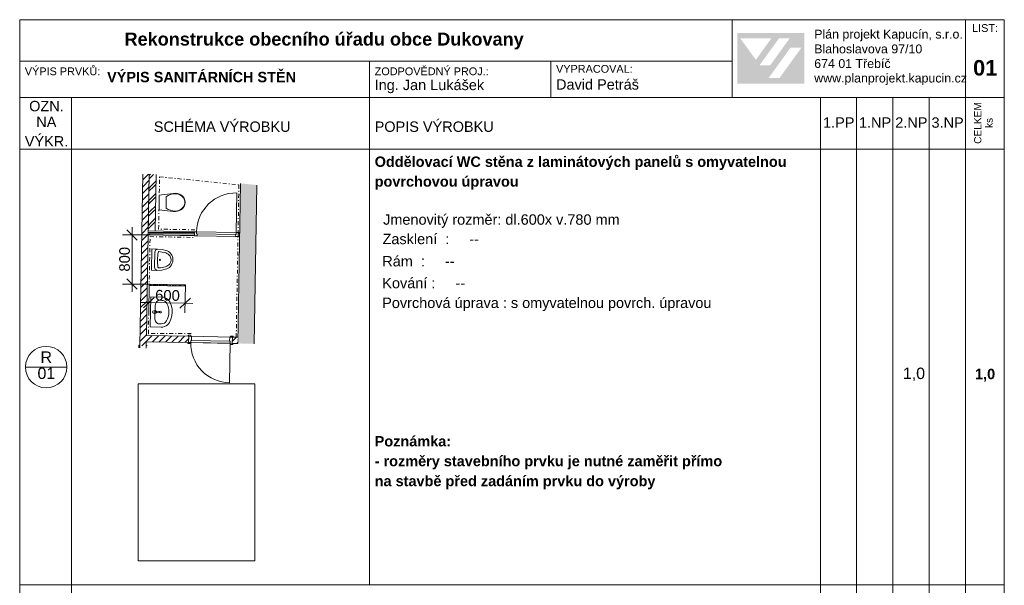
# Model space of a CAD drawing. Header units: millimetres. Extents: x 15381 to 191117, y -190522 to 367005.
# Tile 42 of 79: x 67117 to 86117, y 109024 to 119933. Entities that reach past the tile are written whole.
import ezdxf

# ---------------------------------------------------------------- set-up
doc = ezdxf.new("R2010")
doc.units = ezdxf.units.MM
doc.header["$MEASUREMENT"] = 0
doc.header["$XCLIPFRAME"] = 0
doc.linetypes.add('Wipeout_Contour', pattern=[1000, 0, -1000])
doc.linetypes.add('Čerchovaná S', pattern=[175, 75, -42.5, 15, -42.5])
for name, color, linetype in [('Interiér - nábytek', 7, 'Continuous'), ('Konstrukce - nosné', 7, 'Continuous'), ('Kresby a obrázky', 7, 'Continuous'), ('Kóty - SP', 7, 'Continuous'), ('TZB - kanalizace', 7, 'Continuous'), ('Výplně – Řezové', 7, 'Continuous'), ('Zóny', 7, 'Continuous')]:
    doc.layers.add(name, color=color, linetype=linetype)
doc.styles.add('GENEROVANÝ_STYL_1', font='txt')
doc.styles.add('GENEROVANÝ_STYL_2', font='txt')
doc.styles.add('GENEROVANÝ_STYL_7', font='txt')
doc.dimstyles.new('GENEROVANÝ_STYL__1', dxfattribs={"dimtxt": 204.649091, "dimasz": 190, "dimexe": 0.18, "dimexo": 350.827029, "dimgap": 0, "dimtad": 1, "dimdec": 0, "dimzin": 0, "dimdsep": 46, "dimtxsty": 'GENEROVANÝ_STYL_7', "dimblk": 'ARROWHEAD_6', "dimblk1": 'ARROWHEAD_6', "dimblk2": 'ARROWHEAD_6', "dimcen": 0.09, "dimclrd": 154, "dimclre": 154, "dimclrt": 154, "dimazin": 0, "dimtfac": 1, "dimtdec": 4, "dimtmove": 0, "dimatfit": 3, "dimfxl": 1, "dimtolj": 1, "dimtzin": 0, "dimarcsym": 0})
picture_1 = doc.add_image_def('image1.jpg', size_in_pixel=(170, 258))
pattern_1 = [(45, (0, 0), (-63.63961, 63.63961), [])]

# ---------------------------------------------------------------- blocks, each defined once
blk = doc.blocks.new('*X40')
at = {"layer": 'Výplně – Řezové', "color": 7, "linetype": 'Continuous', "lineweight": 13}
for p, q in [((71332, 115797), (71363, 115828)), ((71348, 115750), (71362, 115764))]:
    blk.add_line(p, q, dxfattribs=at)
blk = doc.blocks.new('výplň_18_1', base_point=(0, 0))
at = {"layer": 'Výplně – Řezové', "color": 7, "linetype": 'Continuous', "lineweight": 13}
blk.add_blockref('*X40', (0, 0), dxfattribs=at)
blk = doc.blocks.new('*X42')
at = {"layer": 'Výplně – Řezové', "color": 7, "linetype": 'Continuous', "lineweight": 13}
for p, q in [((69616, 116865), (69702, 116950)), ((69617, 116928), (69640, 116952)), ((69612, 116624), (69706, 116718)), ((69613, 116687), (69643, 116718)), ((69643, 116718), (69747, 116821)), ((69707, 116718), (69746, 116757)), ((69608, 116383), (69706, 116481)), ((69609, 116446), (69643, 116481)), ((69643, 116481), (69743, 116580)), ((69707, 116481), (69742, 116516)), ((69643, 116244), (69738, 116339)), ((69603, 116142), (69706, 116244)), ((69604, 116205), (69643, 116244)), ((69643, 116008), (69734, 116098)), ((69707, 116244), (69737, 116275)), ((69599, 115901), (69706, 116008)), ((69600, 115964), (69643, 116008)), ((69707, 116008), (69733, 116034))]:
    blk.add_line(p, q, dxfattribs=at)
blk = doc.blocks.new('výplň_19_1', base_point=(0, 0))
at = {"layer": 'Výplně – Řezové', "color": 7, "linetype": 'Continuous', "lineweight": 13}
blk.add_blockref('*X42', (0, 0), dxfattribs=at)
blk = doc.blocks.new('Pisoár 25[1]_1', base_point=(69662, 115306))
at = {"layer": 'Interiér - nábytek', "color": 8, "linetype": 'Continuous', "lineweight": 13}
blk.add_line((69722, 115161), (69727, 115448), dxfattribs=at)
at = {"layer": 'Interiér - nábytek', "color": 8, "linetype": 'Continuous', "lineweight": 13, "flags": 128}
blk.add_lwpolyline([(69955, 115125), (69859, 115104), (69762, 115098), (69658, 115100), (69665, 115512), (69769, 115510), (69866, 115501), (69961, 115477), (69989, 115462), (70013, 115443), (70034, 115420), (70051, 115393), (70064, 115363), (70071, 115331), (70073, 115299), (70070, 115266), (70062, 115235), (70048, 115205), (70030, 115179), (70008, 115156), (69983, 115138)], close=True, dxfattribs=at)
at = {"layer": 'Interiér - nábytek', "color": 8, "linetype": 'Continuous', "lineweight": 13}
for centre, major_axis, start_param, end_param in [((69786, 115447), (1.1, 63.9), 0.221788, 1.570796), ((70713, 115287), (18, 1005), 1.428537, 1.713056), ((69804, 115443), (0.3, 16.6), 0.085797, 1.387931), ((69756, 114756), (12, 705), 6.025138, 6.231302), ((69887, 115265), (3, 177), 5.375998, 6.001918), ((69914, 115301), (2, 133), 4.135515, 5.289263), ((69781, 115160), (1.1, 63.9), 1.570796, 2.919805), ((69799, 115164), (0.3, 16.6), 1.753661, 3.055796), ((69776, 115852), (12, 705), 3.193476, 3.39964), ((69888, 115339), (3, 177), 3.42286, 4.04878)]:
    blk.add_ellipse(centre, major_axis=major_axis, ratio=0.93164, start_param=start_param, end_param=end_param, dxfattribs=at)
blk.add_ellipse((69823, 115303), major_axis=(0.2, 11.5), ratio=0.93164, dxfattribs=at)
blk = doc.blocks.new('*X45')
at = {"layer": 'Výplně – Řezové', "color": 8, "linetype": 'Continuous', "lineweight": 13}
for p, q in [((69640, 114809), (69641, 114823)), ((69640, 114808), (69640, 114809)), ((69641, 114823), (69641, 114833)), ((69664, 114807), (69665, 114832)), ((69697, 114807), (69697, 114832)), ((69717, 114806), (69717, 114831)), ((69736, 114809), (69737, 114831)), ((69736, 114806), (69736, 114809)), ((69761, 114805), (69762, 114816)), ((69762, 114816), (69763, 114830)), ((69785, 114805), (69786, 114829)), ((69786, 114829), (69786, 114830)), ((69817, 114822), (69817, 114829)), ((69817, 114804), (69817, 114822)), ((69837, 114810), (69838, 114829)), ((69837, 114804), (69837, 114810)), ((69857, 114804), (69858, 114821)), ((69858, 114821), (69858, 114829)), ((69882, 114803), (69883, 114810)), ((69883, 114810), (69884, 114824)), ((69884, 114824), (69884, 114828)), ((69906, 114808), (69907, 114828)), ((69906, 114803), (69906, 114808)), ((69937, 114802), (69937, 114827)), ((69958, 114802), (69958, 114827)), ((69978, 114802), (69980, 114827)), ((70004, 114803), (70005, 114818)), ((70004, 114801), (70004, 114803)), ((70005, 114818), (70006, 114826)), ((70027, 114801), (70029, 114826)), ((70057, 114800), (70058, 114819)), ((70058, 114819), (70058, 114825)), ((70078, 114806), (70079, 114825)), ((70078, 114800), (70078, 114806)), ((70099, 114799), (70100, 114811)), ((70100, 114811), (70101, 114824)), ((70125, 114799), (70126, 114811)), ((70126, 114811), (70128, 114824)), ((70148, 114799), (70149, 114814)), ((70149, 114814), (70150, 114824)), ((70178, 114798), (70178, 114823)), ((70199, 114798), (70200, 114823)), ((70221, 114797), (70222, 114822)), ((70247, 114797), (70248, 114804)), ((70248, 114804), (70249, 114818)), ((70249, 114818), (70250, 114822)), ((70270, 114796), (70272, 114821)), ((70298, 114816), (70298, 114821)), ((70298, 114796), (70298, 114816))]:
    blk.add_line(p, q, dxfattribs=at)
blk = doc.blocks.new('Přepážka 25[2]_1', base_point=(69617, 114833))
at = {"color": 254, "linetype": 'Wipeout_Contour', "lineweight": 0, "ltscale": 537814.302535}
blk.add_wipeout([(70317, 114821), (69617, 114833), (69617, 114808), (70317, 114796)], dxfattribs=at).dxf.layer = 'Výplně – Řezové'
at = {"layer": 'Interiér - nábytek', "color": 1, "linetype": 'Continuous', "lineweight": 18, "flags": 128}
blk.add_lwpolyline([(70317, 114821), (70317, 114796), (69617, 114808), (69617, 114833)], close=True, dxfattribs=at)
at = {"layer": 'Interiér - nábytek', "color": 1, "linetype": 'Continuous', "lineweight": 18}
blk.add_blockref('*X45', (0, 0), dxfattribs=at)
blk = doc.blocks.new('Umyvadlo 25[3]_1', base_point=(69641, 114297))
at = {"layer": 'Interiér - nábytek', "color": 8, "linetype": 'Continuous', "lineweight": 13}
for p, q in [((69725, 114181), (69729, 114410)), ((69816, 114521), (69859, 114520)), ((69742, 114309), (69727, 114309)), ((69727, 114309), (69727, 114282)), ((69727, 114282), (69742, 114282)), ((69808, 114067), (69851, 114067))]:
    blk.add_line(p, q, dxfattribs=at)
at = {"layer": 'Interiér - nábytek', "color": 8, "linetype": 'Continuous', "lineweight": 13, "flags": 128}
blk.add_lwpolyline([(69646, 114587), (69860, 114583), (69892, 114579), (69922, 114571), (69951, 114557), (69976, 114538), (69998, 114515), (70015, 114489), (70041, 114425), (70057, 114358), (70062, 114290), (70055, 114221), (70037, 114155), (70008, 114092), (69990, 114067), (69967, 114045), (69941, 114027), (69912, 114014), (69882, 114006), (69850, 114004), (69636, 114007)], close=True, dxfattribs=at)
blk.add_lwpolyline([(69703, 114321), (69745, 114316, -0.12102), (69754, 114313), (69807, 114305, -0.882566), (69806, 114283), (69753, 114277, -0.12102), (69744, 114274), (69702, 114271, -1)], format="xyb", close=True, dxfattribs=at)
at = {"layer": 'Interiér - nábytek', "color": 8, "linetype": 'Continuous', "lineweight": 13}
blk.add_circle((69835, 114294), 17.5, dxfattribs=at)
for radius, start, end in [(13.6, 268.9912, 88.9912), (21.1, 301.7622, 56.2202)]:
    blk.add_arc((69742, 114295), radius, start, end, dxfattribs=at)
for centre, major_axis, ratio, start_param, end_param in [((69814, 114409), (2, 112), 0.759899, 0, 1.570796), ((69857, 114408), (-113, 2), 0.986413, 3.638567, 4.712389), ((69641, 114297), (-357, 6), 0.986413, 2.644618, 3.638567), ((69810, 114179), (2, 112), 0.759899, 1.570796, 3.141593), ((69853, 114179), (-113, 2), 0.986413, 1.570796, 2.644618)]:
    blk.add_ellipse(centre, major_axis=major_axis, ratio=ratio, start_param=start_param, end_param=end_param, dxfattribs=at)
blk = doc.blocks.new('WC 25[4]_1', base_point=(69807, 116410))
at = {"layer": 'Interiér - nábytek', "color": 8, "linetype": 'Continuous', "lineweight": 13}
for p, q in [((69943, 116410), (69943, 116519)), ((69943, 116301), (69943, 116410))]:
    blk.add_line(p, q, dxfattribs=at)
at = {"layer": 'Interiér - nábytek', "color": 8, "linetype": 'Continuous', "lineweight": 13, "flags": 128}
blk.add_lwpolyline([(70163, 116579), (70202, 116567), (70239, 116548), (70268, 116522), (70290, 116489), (70305, 116451), (70309, 116410), (70305, 116369), (70290, 116331), (70268, 116298), (70239, 116272), (70202, 116253), (70163, 116240), (70123, 116235), (70082, 116237), (69807, 116269), (69807, 116551), (70082, 116583), (70123, 116585)], close=True, dxfattribs=at)
at = {"layer": 'Interiér - nábytek', "color": 8, "linetype": 'Continuous', "lineweight": 13}
for centre, major_axis, start_param, end_param in [((70111, 116152), (0, 425), 6.259569, 6.81259), ((70131, 116320), (0, 257), 5.438328, 6.338917), ((70194, 116409), (0, 139), 4.71825, 5.344893), ((70111, 116668), (0, 425), 2.61219, 3.165211), ((70131, 116499), (0, 257), 3.085865, 3.986454), ((70194, 116411), (0, 139), 4.079884, 4.706528)]:
    blk.add_ellipse(centre, major_axis=major_axis, ratio=0.786027, start_param=start_param, end_param=end_param, dxfattribs=at)
blk = doc.blocks.new('*D48')
at = {"layer": 'Kóty - SP', "color": 154, "linetype": 'Continuous', "lineweight": 13}
for p, q in [((69617, 114828), (69607, 114290)), ((70317, 114816), (70307, 114278)), ((69713, 114576), (69509, 114379)), ((69611, 114477), (69461, 114480)), ((70311, 114465), (69611, 114477)), ((70209, 114367), (70412, 114563)), ((70461, 114462), (70311, 114465))]:
    blk.add_line(p, q, dxfattribs=at)
at = {"layer": 'Kóty - SP', "color": 154, "lineweight": 13, "insert": (69729, 114516), "char_height": 204.65, "attachment_point": 7, "rotation": 358.9912, "style": 'GENEROVANÝ_STYL_7'}
blk.add_mtext('\\A1;{\\pql;\\fArial|b0|i0|c0|p38;600}', dxfattribs=at)
blk = doc.blocks.new('ARROWHEAD_6')
at = {"color": 0, "linetype": 'Continuous', "lineweight": 0}
for p, q in [((0, 0), (-1, 0)), ((-0.5, -0.5), (0.5, 0.5))]:
    blk.add_line(p, q, dxfattribs=at)
blk = doc.blocks.new('*D50')
at = {"layer": 'Kóty - SP', "color": 154, "linetype": 'Continuous', "lineweight": 13}
for p, q in [((69287, 115781), (69287, 115931)), ((69638, 115781), (69100, 115781)), ((69387, 115681), (69187, 115881)), ((69287, 114833), (69287, 115781)), ((69638, 114833), (69100, 114833)), ((69187, 114933), (69387, 114733)), ((69287, 114683), (69287, 114833))]:
    blk.add_line(p, q, dxfattribs=at)
at = {"layer": 'Kóty - SP', "color": 154, "lineweight": 13, "insert": (69246, 115074), "char_height": 204.65, "attachment_point": 7, "rotation": 90, "style": 'GENEROVANÝ_STYL_7'}
blk.add_mtext('\\A1;{\\pql;\\fArial|b0|i0|c0|p38;800}', dxfattribs=at)

msp = doc.modelspace()

# ---------------------------------------------------------------- hatches: boundary and pattern name
at = {"linetype": 'Continuous', "lineweight": 13}
h = msp.add_hatch(color=1, dxfattribs=at)
h.paths.add_polyline_path([(80965.1, 118701.2), (82255.5, 118701.2), (82255.5, 119674.8), (80965.1, 119674.8)])
h.paths.add_polyline_path([(81024.4, 119571.7), (81619.5, 119570.7), (81322.2, 119159.5)], flags=0)
h.paths.add_polyline_path([(81394.9, 119054.8), (81768.7, 119572.3), (81974.3, 119572.3), (81600.4, 119053.8)], flags=0)
h.paths.add_polyline_path([(81781.2, 118811.1), (81571.6, 118811.1), (81994.1, 119396.6), (82203.6, 119396.6)], flags=0)
at = {"layer": 'Výplně – Řezové', "linetype": 'Continuous', "lineweight": 13}
msp.add_hatch(color=254, dxfattribs=at).paths.add_polyline_path([(71641.1, 113683.4), (71694.5, 116744.6), (71379.1, 116776.6), (71325.2, 113688.9)])

# ---------------------------------------------------------------- linework, layer by layer
at = {"color": 7, "linetype": 'Continuous', "lineweight": 20}
for p, q in [((86117.4, 119933.2), (67117.4, 119933.2)), ((67117.4, 119933.2), (67117.4, 92233.2)), ((80867.4, 118433.2), (80867.4, 119933.2)), ((85367.4, 119933.2), (85367.4, 118433.2)), ((86117.4, 92233.2), (86117.4, 119933.2)), ((80867.4, 119133.2), (67117.4, 119133.2)), ((73867.4, 119133.2), (73867.4, 118433.2)), ((77367.4, 119133.2), (77367.4, 118433.2)), ((86117.4, 118433.2), (67117.4, 118433.2)), ((68117.4, 118433.2), (68117.4, 117433.2)), ((73867.4, 118433.2), (73867.4, 117433.2)), ((82567.4, 118433.2), (82567.4, 117433.2)), ((83267.4, 118433.2), (83267.4, 117433.2)), ((83967.4, 118433.2), (83967.4, 117433.2)), ((84667.4, 118433.2), (84667.4, 117433.2)), ((85367.4, 118433.2), (85367.4, 117433.2)), ((83867.4, 117433.2), (67117.4, 117433.2)), ((68117.4, 117433.2), (68117.4, 109033.2)), ((73867.4, 117433.2), (73867.4, 109033.2)), ((82567.4, 117433.2), (82567.4, 109033.2)), ((83267.4, 117433.2), (83267.4, 109033.2)), ((86117.4, 117433.2), (83867.4, 117433.2)), ((83967.4, 117433.2), (83967.4, 109033.2)), ((84667.4, 117433.2), (84667.4, 109033.2)), ((85367.4, 117433.2), (85367.4, 109033.2)), ((68028, 113233.2), (67228, 113233.2)), ((86117.4, 109033.2), (67117.4, 109033.2)), ((68117.4, 109033.2), (68117.4, 100633.2)), ((82567.4, 109033.2), (82567.4, 100633.2)), ((83267.4, 109033.2), (83267.4, 100633.2)), ((83967.4, 109033.2), (83967.4, 100633.2)), ((84667.4, 109033.2), (84667.4, 100633.2)), ((85367.4, 109033.2), (85367.4, 100633.2))]:
    msp.add_line(p, q, dxfattribs=at)
msp.add_circle((67628, 113233.2), 400, dxfattribs=at)
at = {"layer": 'Konstrukce - nosné', "color": 7, "linetype": 'Continuous', "lineweight": 13}
for p, q in [((71292.4, 115830.1), (71305.8, 116592.5)), ((71279, 115788.2), (71278.3, 115751.4)), ((71278.3, 115751.4), (71331, 115750.5)), ((71291.6, 115788), (71279, 115788.2)), ((71292.4, 115830.1), (71291.6, 115788)), ((71292.4, 115830.1), (71291.6, 115788)), ((71332.4, 115829.4), (71292.4, 115830.1)), ((71332.4, 115829.4), (71331, 115750.5)), ((71331, 115750.5), (71332.4, 115829.4)), ((71332.4, 115829.4), (71331, 115750.5)), ((71332.4, 115829.4), (71331, 115750.5))]:
    msp.add_line(p, q, dxfattribs=at)
for points in [[(71379.1, 116776.6), (71325.2, 113688.9)], [(71641.1, 113683.4), (71694.5, 116744.6)], [(71331, 115750.5), (71361.5, 115749.9)], [(71362.9, 115828.9), (71332.4, 115829.4)]]:
    msp.add_lwpolyline(points, dxfattribs=at)
at = {"layer": 'TZB - kanalizace', "color": 8, "linetype": 'Continuous', "lineweight": 20}
for p, q in [((69403.2, 112907.7), (71652.2, 112907.7)), ((69403.2, 109494.6), (69403.2, 112907.7)), ((71652.2, 112907.7), (71652.2, 109494.6)), ((71652.2, 109494.6), (69403.2, 109494.6))]:
    msp.add_line(p, q, dxfattribs=at)

# ---------------------------------------------------------------- block references
at = {"layer": 'Interiér - nábytek', "color": 8, "linetype": 'Continuous', "lineweight": 13}
msp.add_blockref('WC 25[4]_1', (69806.7, 116409.9), dxfattribs=at)
at = {"layer": 'Výplně – Řezové', "color": 7, "linetype": 'Continuous', "lineweight": 13}
msp.add_blockref('výplň_18_1', (0, 0), dxfattribs=at)

# ---------------------------------------------------------------- texts
at = {"color": 7, "linetype": 'Continuous', "lineweight": 20, "attachment_point": 7}
for s, insert, char_height, style in [('\\A1;{\\pql;\\fArial|b0|i0|c238|p38;Plán projekt Kapucín, s.r.o.}', (82449.6, 119517.8), 171, 'GENEROVANÝ_STYL_1'), ('\\A1;{\\pql;\\fArial|b0|i0|c238|p38;LIST:}', (85495.5, 119695.2), 150, 'GENEROVANÝ_STYL_1'), ('\\A1;{\\pql;\\fArial|b1|i0|c238|p38;Rekonstrukce obecního úřadu obce Dukovany}', (69139.9, 119358.9), 250, 'GENEROVANÝ_STYL_2'), ('\\A1;{\\pql;\\fArial|b0|i0|c238|p38;Blahoslavova 97/10}', (82449.6, 119281.9), 171, 'GENEROVANÝ_STYL_1'), ('\\A1;{\\pql;\\fArial|b0|i0|c238|p38;674 01 Třebíč}', (82449.6, 118999.5), 171, 'GENEROVANÝ_STYL_1'), ('\\A1;{\\pql;\\fArial|b1|i0|c238|p38;0\\fArial|b1|i0|c238|p38;1}', (85514.7, 118851.1), 300, 'GENEROVANÝ_STYL_2'), ('\\A1;{\\pql;\\fArial|b0|i0|c238|p38;VÝPIS PRVKŮ:}', (67216.5, 118860.5), 150, 'GENEROVANÝ_STYL_1'), ('\\A1;{\\pql;\\fArial|b1|i0|c238|p38;VÝPIS SANITÁRNÍCH STĚN}', (68803.3, 118724.3), 200, 'GENEROVANÝ_STYL_2'), ('\\A1;{\\pql;\\fArial|b0|i0|c238|p38;ZODPOVĚDNÝ PROJ.:}', (73967.4, 118860.5), 150, 'GENEROVANÝ_STYL_1'), ('\\A1;{\\pql;\\fArial|b0|i0|c238|p38;VYPRACOVAL:}', (77467.4, 118907.9), 150, 'GENEROVANÝ_STYL_1'), ('\\A1;{\\pql;\\fArial|b0|i0|c238|p38;Ing. Jan Lukášek}', (73967.4, 118515), 200, 'GENEROVANÝ_STYL_1'), ('\\A1;{\\pql;\\fArial|b0|i0|c238|p38;David Petráš}', (77467.4, 118581.7), 200, 'GENEROVANÝ_STYL_1'), ('\\A1;{\\pql;\\fArial|b0|i0|c238|p38;www.planprojekt.kapucin.cz}', (82449.6, 118670.6), 171, 'GENEROVANÝ_STYL_1'), ('\\A1;{\\pql;\\fArial|b0|i0|c238|p38;OZN.}', (67299.7, 118164.6), 200, 'GENEROVANÝ_STYL_1'), ('\\A1;{\\pql;\\fArial|b0|i0|c238|p38;NA}', (67437.8, 117862.1), 200, 'GENEROVANÝ_STYL_1'), ('\\A1;{\\pql;\\fArial|b0|i0|c238|p38;SCHÉMA VÝROBKU}', (69705.1, 117767.2), 200, 'GENEROVANÝ_STYL_1'), ('\\A1;{\\pql;\\fArial|b0|i0|c238|p38;POPIS VÝROBKU}', (73967.4, 117767.2), 200, 'GENEROVANÝ_STYL_1'), ('\\A1;{\\pql;\\fArial|b0|i0|c238|p38;1.PP}', (82620.3, 117850.3), 200, 'GENEROVANÝ_STYL_1'), ('\\A1;{\\pql;\\fArial|b0|i0|c238|p38;1.NP}', (83312.9, 117850.3), 200, 'GENEROVANÝ_STYL_1'), ('\\A1;{\\pql;\\fArial|b0|i0|c238|p38;2.NP}', (84012.9, 117850.3), 200, 'GENEROVANÝ_STYL_1'), ('\\A1;{\\pql;\\fArial|b0|i0|c238|p38;3\\fArial|b0|i0|c238|p38;.NP}', (84712.9, 117846.9), 200, 'GENEROVANÝ_STYL_1'), ('\\A1;{\\pql;\\fArial|b0|i0|c238|p38;VÝKR.}', (67216.5, 117487.8), 200, 'GENEROVANÝ_STYL_1'), ('\\A1;{\\pql;\\fArial|b1|i0|c238|p38;Oddělovací WC stěna z laminátových panelů s omyvatelnou}', (73967.4, 117034.5), 200, 'GENEROVANÝ_STYL_2'), ('\\A1;{\\pql;\\fArial|b1|i0|c238|p38;povrchovou úpravou}', (73967.4, 116653.2), 200, 'GENEROVANÝ_STYL_2'), ('\\A1;{\\pql;\\fArial|b0|i0|c238|p38;Jmenovitý rozměr: dl.600x v.\\fArial|b0|i0|c238|p38;78\\fArial|b0|i0|c238|p38;0 mm}', (74130.2, 115918.4), 200, 'GENEROVANÝ_STYL_1'), ('\\A1;{\\pql;\\fArial|b0|i0|c238|p38;Zasklení\\fArial|b0|i0|c238|p38; \\fArial|b0|i0|c238|p38;\\H0.996649x; :     --   }', (74119, 115601.4), 200, 'GENEROVANÝ_STYL_1'), ('\\A1;{\\pql;\\fArial|b0|i0|c238|p38;Rám\\fArial|b0|i0|c238|p38; \\fArial|b0|i0|c238|p38;\\H0.996649x; :     --   }', (74114.3, 115172.3), 200, 'GENEROVANÝ_STYL_1'), ('\\A1;{\\pql;\\fArial|b0|i0|c238|p38;Kování :     --     }', (74114.3, 114751.1), 200, 'GENEROVANÝ_STYL_1'), ('\\A1;{\\pql;\\fArial|b0|i0|c238|p38;Povrchová úprava : \\fArial|b0|i0|c238|p38;\\H0.996649x;s omyvatelnou povrch. úpravou\\fArial|b1|i0|c238|p38; }', (74112.3, 114311.9), 200, 'GENEROVANÝ_STYL_1'), ('\\A1;{\\pql;\\fArial|b0|i0|c238|p38;R}', (67519.3, 113314.6), 220, 'GENEROVANÝ_STYL_1'), ('\\A1;{\\pql;\\fArial|b0|i0|c238|p38;0\\fArial|b0|i0|c238|p38;1}', (67461, 113000.5), 220, 'GENEROVANÝ_STYL_1'), ('\\A1;{\\pql;\\fArial|b0|i0|c238|p38;1\\fArial|b0|i0|c238|p38;,0}', (84160.3, 112961.5), 220, 'GENEROVANÝ_STYL_1'), ('\\A1;{\\pql;\\fArial|b1|i0|c238|p38;1,0}', (85552.2, 112954.6), 200, 'GENEROVANÝ_STYL_2'), ('\\A1;{\\pql;\\fArial|b1|i0|c238|p38;Poznámka:}', (73967.4, 111700.2), 200, 'GENEROVANÝ_STYL_2'), ('\\A1;{\\pql;\\fArial|b1|i0|c238|p38;- rozměry stavebního \\fArial|b1|i0|c238|p38;prvku\\fArial|b1|i0|c238|p38; je nutné zaměřit přímo}', (73967.4, 111260.7), 200, 'GENEROVANÝ_STYL_2'), ('\\A1;{\\pql;\\fArial|b1|i0|c238|p38;na stavbě před zadáním prvku do výroby}', (73967.4, 110875.8), 200, 'GENEROVANÝ_STYL_2')]:
    msp.add_mtext(s, dxfattribs=dict(at, insert=insert, char_height=char_height, style=style))
at = {"color": 7, "linetype": 'Continuous', "lineweight": 20, "insert": (85894.1, 117539), "char_height": 140, "attachment_point": 7, "rotation": 90, "line_spacing_factor": 0.93321, "style": 'GENEROVANÝ_STYL_1'}
msp.add_mtext('\\A1;{\\pql;\\fArial|b0|i0|c238|p38;CELKEM\\P\\pqc;\\fArial|b0|i0|c238|p38;ks}', dxfattribs=at)
at = {"layer": 'Zóny', "color": 154, "linetype": 'Continuous', "lineweight": 13, "char_height": 157.97, "attachment_point": 2, "style": 'GENEROVANÝ_STYL_1'}
for insert in [(69250.7, 116301.8), (70971.9, 115031.7)]:
    msp.add_mtext('\\A1;{\\pqc;\\pt0;\\fArial|b0|i0|c238|p38;}', dxfattribs=dict(at, insert=insert))

# ---------------------------------------------------------------- pictures from other files: only their frames are drawn
at = {"layer": 'Kresby a obrázky', "linetype": 'Continuous', "lineweight": 0}
image = msp.add_image(picture_1, insert=(69403.2, 109494.6), size_in_units=(2249, 3413.1), dxfattribs=at)
image.set_boundary_path([(-0.5, -0.5), (169.5, 257.5)])

# ---------------------------------------------------------------- wipeouts: each hides what was drawn before it
at = {"color": 254, "linetype": 'Wipeout_Contour', "lineweight": 0, "ltscale": 538564.060988}
msp.add_wipeout([(69496.5, 116954.1), (69438.2, 113641.9), (69559.3, 113639.8), (69617.6, 116951.9)], dxfattribs=at).dxf.layer = 'Výplně – Řezové'

# ---------------------------------------------------------------- next in the draw order: hatches: boundary and pattern name
at = {"layer": 'Výplně – Řezové', "linetype": 'Continuous', "lineweight": 13, "true_color": 0x6c6c6c}
h = msp.add_hatch(dxfattribs=at)
h.set_pattern_fill('Zdivo___lehčené_tvárnice_7A', color=251, style=0, pattern_type=2)
h.set_pattern_definition(pattern_1)
h.paths.add_polyline_path([(69496.5, 116954.1), (69438.2, 113641.9), (69559.3, 113639.8), (69617.6, 116951.9)])

# ---------------------------------------------------------------- next in the draw order: linework, layer by layer
at = {"layer": 'Konstrukce - nosné', "color": 7, "linetype": 'Continuous', "lineweight": 13}
for p, q in [((69417.5, 113602.3), (69418.4, 113654.9)), ((69418.4, 113654.9), (69438.4, 113654.6)), ((69438.4, 113654.6), (69437.5, 113601.9)), ((69438.2, 113641.9), (69438.4, 113654.6)), ((69438.2, 113641.9), (69438.4, 113654.6)), ((69438.2, 113641.9), (69438.4, 113654.6)), ((69559.3, 113639.8), (69559.5, 113652.4))]:
    msp.add_line(p, q, dxfattribs=at)
for points in [[(69496.5, 116954.1), (69438.2, 113641.9)], [(69562.8, 113841.1), (69617.6, 116951.9)], [(69559.3, 113639.8), (69560.7, 113720)]]:
    msp.add_lwpolyline(points, dxfattribs=at)

# ---------------------------------------------------------------- next in the draw order: block references
at = {"layer": 'Interiér - nábytek', "color": 8, "linetype": 'Continuous', "lineweight": 13}
for name, p in [('Pisoár 25[1]_1', (69661.8, 115305.9)), ('Umyvadlo 25[3]_1', (69640.8, 114297))]:
    msp.add_blockref(name, p, dxfattribs=at)

# ---------------------------------------------------------------- next in the draw order: wipeouts: each hides what was drawn before it
at = {"color": 254, "linetype": 'Wipeout_Contour', "lineweight": 0, "ltscale": 536941.214299}
msp.add_wipeout([(71220.3, 113690.8), (71325.2, 113688.9), (71327.4, 113810), (71222.4, 113811.9)], dxfattribs=at).dxf.layer = 'Výplně – Řezové'

# ---------------------------------------------------------------- next in the draw order: hatches: boundary and pattern name
at = {"layer": 'Výplně – Řezové', "linetype": 'Continuous', "lineweight": 13, "true_color": 0x6c6c6c}
h = msp.add_hatch(dxfattribs=at)
h.set_pattern_fill('Zdivo___lehčené_tvárnice_7A', color=251, style=0, pattern_type=2)
h.set_pattern_definition(pattern_1)
h.paths.add_polyline_path([(71220.3, 113690.8), (71325.2, 113688.9), (71327.4, 113810), (71222.4, 113811.9)])

# ---------------------------------------------------------------- next in the draw order: linework, layer by layer
at = {"layer": 'Konstrukce - nosné', "color": 7, "linetype": 'Continuous', "lineweight": 13}
for p, q in [((71168.4, 113733.8), (71169.8, 113812.8)), ((71169.8, 113812.8), (71222.4, 113811.9)), ((71182.8, 113832.6), (71182.4, 113812.6)), ((71182.4, 113812.6), (71235.1, 113811.7)), ((71235.4, 113831.7), (71182.8, 113832.6)), ((71220.3, 113690.8), (71222.4, 113811.9)), ((71222.4, 113811.9), (71220.3, 113690.8)), ((71220.3, 113690.8), (71222.4, 113811.9)), ((71220.3, 113690.8), (71222.4, 113811.9)), ((71222.4, 113811.9), (71235.1, 113811.7)), ((71222.4, 113811.9), (71235.1, 113811.7)), ((71222.4, 113811.9), (71235.1, 113811.7)), ((71235.1, 113811.7), (71235.4, 113831.7)), ((71180.3, 113691.5), (71166.8, 112929.1)), ((71181, 113733.6), (71168.4, 113733.8)), ((71180.3, 113691.5), (71179.9, 113671.5)), ((71179.9, 113671.5), (71232.6, 113670.6)), ((71180.3, 113691.5), (71181, 113733.6)), ((71180.3, 113691.5), (71181, 113733.6)), ((71232.9, 113690.6), (71180.3, 113691.5)), ((71220.3, 113690.8), (71180.3, 113691.5)), ((71220.3, 113690.8), (71232.9, 113690.6)), ((71220.3, 113690.8), (71232.9, 113690.6)), ((71220.3, 113690.8), (71232.9, 113690.6)), ((71232.6, 113670.6), (71232.9, 113690.6))]:
    msp.add_line(p, q, dxfattribs=at)
for points in [[(71327.4, 113810), (71222.4, 113811.9)], [(71220.3, 113690.8), (71325.2, 113688.9)]]:
    msp.add_lwpolyline(points, dxfattribs=at)
at = {"layer": 'Kresby a obrázky', "color": 7, "linetype": 'Čerchovaná S', "lineweight": 13}
msp.add_lwpolyline([(71295.8, 113810.6), (71330, 115739.8)], dxfattribs=at)

# ---------------------------------------------------------------- next in the draw order: block references
at = {"layer": 'Interiér - nábytek', "color": 1, "linetype": 'Continuous', "lineweight": 18}
msp.add_blockref('Přepážka 25[2]_1', (69617.1, 114833), dxfattribs=at)

# ---------------------------------------------------------------- next in the draw order: wipeouts: each hides what was drawn before it
at = {"color": 254, "linetype": 'Wipeout_Contour', "lineweight": 0, "ltscale": 541387.907276}
msp.add_wipeout([(69598.4, 115860), (69597, 115781), (70488.6, 115765.3), (70490, 115844.3)], dxfattribs=at).dxf.layer = 'Výplně – Řezové'
at = {"color": 254, "linetype": 'Wipeout_Contour', "lineweight": 0, "ltscale": 534271.175429}
msp.add_wipeout([(69562.8, 113841.1), (69560.7, 113720), (70377.9, 113705.6), (70380, 113826.7)], dxfattribs=at).dxf.layer = 'Výplně – Řezové'

# ---------------------------------------------------------------- next in the draw order: hatches: boundary and pattern name
at = {"layer": 'Výplně – Řezové', "linetype": 'Continuous', "lineweight": 13, "true_color": 0xd6cda7}
h = msp.add_hatch(dxfattribs=at)
h.set_pattern_fill('Dřevo___překližka_0001', color=9, style=0, pattern_type=2)
h.set_pattern_definition([(0, (0, 0), (0, 30.000001), [])])
h.paths.add_polyline_path([(69598.4, 115860), (69597, 115781), (70488.6, 115765.3), (70490, 115844.3)])
at = {"layer": 'Výplně – Řezové', "linetype": 'Continuous', "lineweight": 13, "true_color": 0x6c6c6c}
h = msp.add_hatch(dxfattribs=at)
h.set_pattern_fill('Zdivo___lehčené_tvárnice_7A', color=251, style=0, pattern_type=2)
h.set_pattern_definition(pattern_1)
h.paths.add_polyline_path([(69562.8, 113841.1), (69560.7, 113720), (70377.9, 113705.6), (70380, 113826.7)])

# ---------------------------------------------------------------- next in the draw order: linework, layer by layer
at = {"layer": 'Konstrukce - nosné', "color": 7, "linetype": 'Continuous', "lineweight": 13}
for p, q in [((70490, 115844.3), (70488.6, 115765.3)), ((70490, 115844.3), (70488.6, 115765.3)), ((70490, 115844.3), (70488.6, 115765.3)), ((70490, 115844.3), (70488.6, 115765.3)), ((70488.6, 115765.3), (71331, 115750.5)), ((70488.6, 115765.3), (70541.2, 115764.4)), ((70490, 115844.3), (71332.4, 115829.4)), ((70530, 115843.6), (70490, 115844.3)), ((70529.3, 115801.4), (70530, 115843.6)), ((70529.3, 115801.4), (70530, 115843.6)), ((70541.9, 115801.2), (70529.3, 115801.4)), ((71291.6, 115788), (70529.3, 115801.4)), ((70530, 115843.6), (71292.4, 115830.1)), ((70541.2, 115764.4), (70541.9, 115801.2)), ((70367.8, 113846.9), (70367.4, 113826.9)), ((70380, 113826.7), (70367.4, 113826.9)), ((70367.4, 113826.9), (70420.1, 113826)), ((70380, 113826.7), (70367.4, 113826.9)), ((70380, 113826.7), (70367.4, 113826.9)), ((70420.4, 113846), (70367.8, 113846.9)), ((70377.9, 113705.6), (70380, 113826.7)), ((70377.9, 113705.6), (70380, 113826.7)), ((70377.9, 113705.6), (70380, 113826.7)), ((70377.9, 113705.6), (70380, 113826.7)), ((70380, 113826.7), (71222.4, 113811.9)), ((70380, 113826.7), (70432.7, 113825.8)), ((70420.1, 113826), (70420.4, 113846)), ((70432.7, 113825.8), (70431.3, 113746.8)), ((69558.6, 113599.8), (69559.5, 113652.4)), ((69559.3, 113639.8), (69559.5, 113652.4)), ((69559.3, 113639.8), (69559.5, 113652.4)), ((69559.5, 113652.4), (69579.5, 113652.1)), ((70365.3, 113705.8), (70364.9, 113685.8)), ((70364.9, 113685.8), (70417.6, 113684.9)), ((70377.9, 113705.6), (70365.3, 113705.8)), ((70417.9, 113704.9), (70365.3, 113705.8)), ((70377.9, 113705.6), (70365.3, 113705.8)), ((70377.9, 113705.6), (70365.3, 113705.8)), ((70377.9, 113705.6), (71220.3, 113690.8)), ((70417.9, 113704.9), (70377.9, 113705.6)), ((70417.6, 113684.9), (70417.9, 113704.9)), ((70418.7, 113747), (70417.9, 113704.9)), ((70418.7, 113747), (70417.9, 113704.9)), ((70417.9, 113704.9), (71180.3, 113691.5)), ((70431.3, 113746.8), (70418.7, 113747)), ((71181, 113733.6), (70418.7, 113747))]:
    msp.add_line(p, q, dxfattribs=at)
for points in [[(69617.6, 116951.9), (69598.5, 115865.2)], [(69730.1, 115862.9), (69749.2, 116949.6)], [(69597, 115781), (70488.6, 115765.3)], [(70490, 115844.3), (69598.4, 115860)], [(70380, 113826.7), (69562.8, 113841.1)], [(69560.7, 113720), (70377.9, 113705.6)]]:
    msp.add_lwpolyline(points, dxfattribs=at)
for centre, start, end in [((71292.4, 115830.1), 88.99119, 178.99119), ((71180.3, 113691.5), 178.99119, 268.99119)]:
    msp.add_arc(centre, 762.5, start, end, dxfattribs=at)
at = {"layer": 'Kresby a obrázky', "color": 7, "linetype": 'Čerchovaná S', "lineweight": 13}
for points in [[(70499.7, 115881), (69799.1, 115893.3), (69816.9, 116903.1), (71347, 116748.1), (71331.4, 115834.7)], [(70428.6, 113882.7), (69600.4, 113877.3), (69633.3, 115748.8), (70475.1, 115733.9)]]:
    msp.add_lwpolyline(points, dxfattribs=at)

# ---------------------------------------------------------------- next in the draw order: block references
at = {"layer": 'Výplně – Řezové', "color": 7, "linetype": 'Continuous', "lineweight": 13}
msp.add_blockref('výplň_19_1', (0, 0), dxfattribs=at)

# ---------------------------------------------------------------- next in the draw order: dimensions: what is measured, and where the dimension line sits
at = {"layer": 'Kóty - SP', "color": 154, "linetype": 'Continuous', "lineweight": 13}
for base, p1, p2, angle, text, picture, middle, turn in [((69287.1, 115781), (69617.1, 114833), (69597, 115781), 90, '800', '*D50', (69143.9, 115308), 90), ((69610.8, 114477.4), (70316.9, 114820.6), (69617.1, 114833), 178.99119, '600', '*D48', (69964.3, 114614.4), 358.99119)]:
    dim = msp.add_linear_dim(base=base, p1=p1, p2=p2, angle=angle, text=text, dimstyle='GENEROVANÝ_STYL__1', dxfattribs=at)
    dim.commit()
    dim.dimension.update_dxf_attribs({"geometry": picture, "text_midpoint": middle, "dimtype": 160, "text_rotation": turn})

doc.saveas('drawing.dxf')
